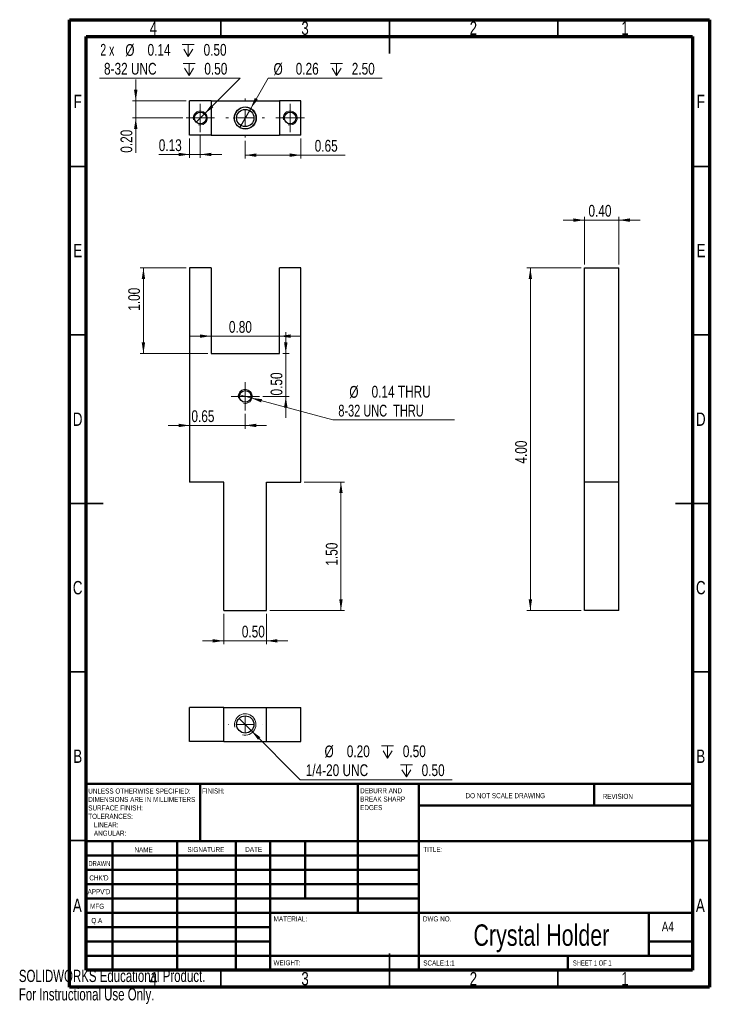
# Model space of a CAD drawing. Header units: inches. Extents: x 0 to 8.1, y 0 to 11.5.
import ezdxf

# ---------------------------------------------------------------- set-up
doc = ezdxf.new("R2010")
doc.units = ezdxf.units.IN
doc.header["$MEASUREMENT"] = 0
doc.styles.add('SLDTEXTSTYLE0', font='TXT', dxfattribs={"width": 0.75})
doc.styles.add('SLDTEXTSTYLE1', font='TXT', dxfattribs={"width": 0.686449})
doc.styles.add('SLDTEXTSTYLE2', font='TXT', dxfattribs={"width": 0.6875})
doc.styles.add('SLDTEXTSTYLE3', font='TXT', dxfattribs={"width": 0.696429})
doc.styles.add('SLDTEXTSTYLE4', font='TXT', dxfattribs={"width": 0.666667})
doc.styles.add('SLDTEXTSTYLE5', font='TXT', dxfattribs={"width": 0.7})
doc.dimstyles.new('SLDDIMSTYLE0', dxfattribs={"dimtxt": 0.137795, "dimasz": 0.13, "dimexe": 0, "dimexo": 0.0625, "dimgap": 0.034449, "dimtad": 1, "dimrnd": 1e-09, "dimzin": 4, "dimdsep": 46, "dimtxsty": 'SLDTEXTSTYLE0', "dimsah": 1, "dimcen": 0.09, "dimadec": 0, "dimazin": 1, "dimtfac": 1, "dimtofl": 0, "dimtmove": 0, "dimatfit": 3, "dimfxl": 1, "dimfrac": 2, "dimtolj": 1, "dimtzin": 12, "dimarcsym": 0})
doc.dimstyles.new('SLDDIMSTYLE1', dxfattribs={"dimtxt": 0.137795, "dimasz": 0.13, "dimexe": 0, "dimexo": 0.0625, "dimgap": 0.034449, "dimtad": 1, "dimrnd": 1e-09, "dimzin": 0, "dimdsep": 46, "dimtxsty": 'SLDTEXTSTYLE0', "dimsah": 1, "dimcen": 0.09, "dimadec": 0, "dimazin": 0, "dimtfac": 1, "dimtmove": 0, "dimatfit": 0, "dimfxl": 1, "dimfrac": 2, "dimtolj": 1, "dimtzin": 12, "dimarcsym": 0})
doc.dimstyles.new('SLDDIMSTYLE2', dxfattribs={"dimtxt": 0.137795, "dimasz": 0.13, "dimexe": 0, "dimexo": 0.0625, "dimgap": 0.034449, "dimtad": 0, "dimtih": 1, "dimtoh": 1, "dimrnd": 1e-09, "dimdsep": 46, "dimtxsty": 'SLDTEXTSTYLE0', "dimblk1": 'NONE', "dimsah": 1, "dimcen": 0, "dimadec": 0, "dimazin": 2, "dimtfac": 1, "dimtmove": 0, "dimatfit": 3, "dimldrblk": 'NONE', "dimfxl": 1, "dimfrac": 2, "dimtolj": 1, "dimtzin": 12, "dimarcsym": 0})
doc.dimstyles.new('SLDDIMSTYLE3', dxfattribs={"dimtxt": 0.137795, "dimasz": 0.13, "dimexe": 0, "dimexo": 0.0625, "dimgap": 0.034449, "dimtad": 1, "dimrnd": 1e-09, "dimdsep": 46, "dimtxsty": 'SLDTEXTSTYLE0', "dimsah": 1, "dimcen": 0.09, "dimadec": 0, "dimazin": 2, "dimtfac": 1, "dimtmove": 0, "dimatfit": 0, "dimfxl": 1, "dimfrac": 2, "dimtolj": 1, "dimtzin": 12, "dimarcsym": 0})
doc.dimstyles.new('SLDDIMSTYLE4', dxfattribs={"dimtxt": 0.137795, "dimasz": 0.13, "dimexe": 0, "dimexo": 0.0625, "dimgap": 0.034449, "dimtad": 0, "dimtih": 1, "dimtoh": 1, "dimrnd": 1e-09, "dimzin": 0, "dimdsep": 46, "dimtxsty": 'SLDTEXTSTYLE0', "dimblk1": 'NONE', "dimsah": 1, "dimcen": 0, "dimadec": 0, "dimazin": 0, "dimtfac": 1, "dimtmove": 0, "dimatfit": 3, "dimldrblk": 'NONE', "dimfxl": 1, "dimfrac": 2, "dimtolj": 1, "dimtzin": 12, "dimarcsym": 0})
doc.dimstyles.new('SLDDIMSTYLE5', dxfattribs={"dimtxt": 0.137795, "dimasz": 0.13, "dimexe": 0, "dimexo": 0.0625, "dimgap": 0.034449, "dimtad": 1, "dimrnd": 1e-09, "dimdsep": 46, "dimtxsty": 'SLDTEXTSTYLE0', "dimsah": 1, "dimcen": 0.09, "dimadec": 0, "dimazin": 2, "dimtfac": 1, "dimtofl": 0, "dimtmove": 0, "dimatfit": 3, "dimfxl": 1, "dimfrac": 2, "dimtolj": 1, "dimtzin": 12, "dimarcsym": 0})

# ---------------------------------------------------------------- blocks, each defined once
blk = doc.blocks.new('SW_NOTE_0')
at = {"color": 0, "linetype": 'Continuous', "lineweight": 0, "attachment_point": 1, "style": 'SLDTEXTSTYLE0'}
for s, insert, char_height in [('UNLESS OTHERWISE SPECIFIED:', (0, 0.076), 0.05906), ('DIMENSIONS ARE IN MILLIMETERS', (0, -0.022), 0.05906), ('TOLERANCES:', (0, -0.219), 0.05906), ('SURFACE FINISH:', (0, -0.121), 0.05906), ('LINEAR:', (0.066, -0.318), 0.0591), ('ANGULAR:', (0.066, -0.416), 0.0591)]:
    blk.add_mtext(s, dxfattribs=dict(at, insert=insert, char_height=char_height))
blk = doc.blocks.new('SW_NOTE_0_1')
at = {"color": 0, "linetype": 'Continuous', "lineweight": 0, "attachment_point": 1, "style": 'SLDTEXTSTYLE0'}
for s, insert, char_height in [('DEBURR AND', (0, 0.076), 0.0591), ('BREAK SHARP', (0, -0.022), 0.05906), ('EDGES', (0, -0.121), 0.0591)]:
    blk.add_mtext(s, dxfattribs=dict(at, insert=insert, char_height=char_height))
blk = doc.blocks.new('_D')
at = {"color": 7, "linetype": 'Continuous', "lineweight": 0}
for p, q in [((1.957, 8.596), (1.416, 8.596)), ((1.456, 8.596), (1.456, 7.596)), ((2.207, 7.596), (1.416, 7.596))]:
    blk.add_line(p, q, dxfattribs=at)
at = {"color": 7, "linetype": 'Continuous', "lineweight": 18}
for points in [[(1.456, 8.596), (1.436, 8.466), (1.476, 8.466)], [(1.456, 7.596), (1.476, 7.726), (1.436, 7.726)]]:
    blk.add_solid(points, dxfattribs=at)
at = {"color": 7, "linetype": 'Continuous', "lineweight": 18, "insert": (1.278, 8.096), "char_height": 0.1378, "attachment_point": 1, "rotation": 90, "style": 'SLDTEXTSTYLE0'}
blk.add_mtext('1.00', dxfattribs=at)
blk = doc.blocks.new('_D_1')
at = {"color": 7, "linetype": 'Continuous', "lineweight": 0}
for p, q in [((2.246, 7.8), (1.996, 7.8)), ((2.246, 7.8), (3.046, 7.8)), ((3.046, 7.8), (3.296, 7.8))]:
    blk.add_line(p, q, dxfattribs=at)
at = {"color": 7, "linetype": 'Continuous', "lineweight": 18}
for points in [[(2.246, 7.8), (2.116, 7.82), (2.116, 7.78)], [(3.046, 7.8), (3.176, 7.78), (3.176, 7.82)]]:
    blk.add_solid(points, dxfattribs=at)
at = {"color": 7, "linetype": 'Continuous', "lineweight": 18, "insert": (2.455, 7.977), "char_height": 0.1378, "attachment_point": 1, "style": 'SLDTEXTSTYLE0'}
blk.add_mtext('0.80', dxfattribs=at)
blk = doc.blocks.new('_D_2')
at = {"color": 7, "linetype": 'Continuous', "lineweight": 0}
for p, q in [((3.335, 6.096), (3.805, 6.096)), ((3.765, 4.596), (3.765, 6.096)), ((2.933, 4.596), (3.805, 4.596))]:
    blk.add_line(p, q, dxfattribs=at)
at = {"color": 7, "linetype": 'Continuous', "lineweight": 18}
for points in [[(3.765, 6.096), (3.745, 5.966), (3.785, 5.966)], [(3.765, 4.596), (3.785, 4.726), (3.745, 4.726)]]:
    blk.add_solid(points, dxfattribs=at)
at = {"color": 7, "linetype": 'Continuous', "lineweight": 18, "insert": (3.588, 5.119), "char_height": 0.1378, "attachment_point": 1, "rotation": 90, "style": 'SLDTEXTSTYLE0'}
blk.add_mtext('1.50', dxfattribs=at)
blk = doc.blocks.new('_D_3')
at = {"color": 7, "linetype": 'Continuous', "lineweight": 0}
for p, q in [((2.396, 4.557), (2.396, 4.201)), ((2.893, 4.557), (2.893, 4.201)), ((2.396, 4.241), (2.146, 4.241)), ((2.396, 4.241), (2.893, 4.241)), ((2.893, 4.241), (3.143, 4.241))]:
    blk.add_line(p, q, dxfattribs=at)
at = {"color": 7, "linetype": 'Continuous', "lineweight": 18}
for points in [[(2.396, 4.241), (2.266, 4.261), (2.266, 4.221)], [(2.893, 4.241), (3.023, 4.221), (3.023, 4.261)]]:
    blk.add_solid(points, dxfattribs=at)
at = {"color": 7, "linetype": 'Continuous', "lineweight": 18, "insert": (2.606, 4.418), "char_height": 0.1378, "attachment_point": 1, "style": 'SLDTEXTSTYLE0'}
blk.add_mtext('0.50', dxfattribs=at)
blk = doc.blocks.new('_D_4')
at = {"color": 7, "linetype": 'Continuous', "lineweight": 0}
for p, q in [((2.58, 7.114), (2.712, 7.079)), ((2.712, 7.079), (3.671, 6.822)), ((3.671, 6.822), (5.094, 6.822))]:
    blk.add_line(p, q, dxfattribs=at)
at = {"color": 7, "linetype": 'Continuous', "lineweight": 18}
blk.add_solid([(2.712, 7.079), (2.832, 7.026), (2.842, 7.064)], dxfattribs=at)
at = {"color": 7, "linetype": 'Continuous', "lineweight": 18, "char_height": 0.1378, "attachment_point": 1}
for s, insert, style in [('%%c', (3.863, 7.218), 'SLDTEXTSTYLE0'), ('0.14 THRU', (4.123, 7.22), 'SLDTEXTSTYLE0'), ('8-32 UNC  THRU', (3.734, 6.999), 'SLDTEXTSTYLE3')]:
    blk.add_mtext(s, dxfattribs=dict(at, insert=insert, style=style))
blk = doc.blocks.new('_None')
blk = doc.blocks.new('_D_5')
at = {"color": 7, "linetype": 'Continuous', "lineweight": 0}
for p, q in [((2.646, 6.891), (2.646, 6.717)), ((1.996, 6.757), (1.746, 6.757)), ((2.646, 6.757), (1.996, 6.757)), ((2.646, 6.757), (2.896, 6.757))]:
    blk.add_line(p, q, dxfattribs=at)
at = {"color": 7, "linetype": 'Continuous', "lineweight": 18}
for points in [[(1.996, 6.757), (1.866, 6.777), (1.866, 6.737)], [(2.646, 6.757), (2.776, 6.737), (2.776, 6.777)]]:
    blk.add_solid(points, dxfattribs=at)
at = {"color": 7, "linetype": 'Continuous', "lineweight": 18, "insert": (2.017, 6.934), "char_height": 0.1378, "attachment_point": 1, "style": 'SLDTEXTSTYLE0'}
blk.add_mtext('0.65', dxfattribs=at)
blk = doc.blocks.new('_D_6')
at = {"color": 7, "linetype": 'Continuous', "lineweight": 0}
for p, q in [((3.12, 7.596), (3.12, 7.846)), ((3.085, 7.596), (3.159, 7.596)), ((3.12, 7.096), (3.12, 7.596)), ((2.852, 7.096), (3.159, 7.096)), ((3.12, 7.096), (3.12, 6.846))]:
    blk.add_line(p, q, dxfattribs=at)
at = {"color": 7, "linetype": 'Continuous', "lineweight": 18}
for points in [[(3.12, 7.596), (3.14, 7.726), (3.1, 7.726)], [(3.12, 7.096), (3.1, 6.966), (3.14, 6.966)]]:
    blk.add_solid(points, dxfattribs=at)
at = {"color": 7, "linetype": 'Continuous', "lineweight": 18, "insert": (2.942, 7.107), "char_height": 0.1378, "attachment_point": 1, "rotation": 90, "style": 'SLDTEXTSTYLE0'}
blk.add_mtext('0.50', dxfattribs=at)
blk = doc.blocks.new('SW_CENTERMARKSYMBOL_0')
at = {"color": 0, "linetype": 'Continuous', "lineweight": 18}
for p, q in [((0, 0.098), (0, 0.166)), ((-0.098, 0), (-0.166, 0)), ((0, 0), (-0.098, 0)), ((0, 0), (0, 0.098)), ((0, 0), (0, -0.098)), ((0, 0), (0.098, 0)), ((0.098, 0), (0.166, 0)), ((0, -0.098), (0, -0.166))]:
    blk.add_line(p, q, dxfattribs=at)
blk = doc.blocks.new('_D_7')
at = {"color": 7, "linetype": 'Continuous', "lineweight": 0}
for p, q in [((6.573, 8.596), (5.939, 8.596)), ((5.979, 4.596), (5.979, 8.596)), ((6.573, 4.596), (5.939, 4.596))]:
    blk.add_line(p, q, dxfattribs=at)
at = {"color": 7, "linetype": 'Continuous', "lineweight": 18}
for points in [[(5.979, 8.596), (5.959, 8.466), (5.999, 8.466)], [(5.979, 4.596), (5.999, 4.726), (5.959, 4.726)]]:
    blk.add_solid(points, dxfattribs=at)
at = {"color": 7, "linetype": 'Continuous', "lineweight": 18, "insert": (5.801, 6.311), "char_height": 0.1378, "attachment_point": 1, "rotation": 90, "style": 'SLDTEXTSTYLE0'}
blk.add_mtext('4.00', dxfattribs=at)
blk = doc.blocks.new('_D_8')
at = {"color": 7, "linetype": 'Continuous', "lineweight": 0}
for p, q in [((6.612, 9.155), (6.362, 9.155)), ((6.612, 8.636), (6.612, 9.195)), ((6.612, 9.155), (7.012, 9.155)), ((7.012, 8.636), (7.012, 9.195)), ((7.012, 9.155), (7.262, 9.155))]:
    blk.add_line(p, q, dxfattribs=at)
at = {"color": 7, "linetype": 'Continuous', "lineweight": 18}
for points in [[(6.612, 9.155), (6.482, 9.175), (6.482, 9.135)], [(7.012, 9.155), (7.142, 9.135), (7.142, 9.175)]]:
    blk.add_solid(points, dxfattribs=at)
at = {"color": 7, "linetype": 'Continuous', "lineweight": 18, "insert": (6.658, 9.333), "char_height": 0.1378, "attachment_point": 1, "style": 'SLDTEXTSTYLE0'}
blk.add_mtext('0.40', dxfattribs=at)
blk = doc.blocks.new('SW_SYMBOL_HOLE_DEPTH')
at = {"color": 0, "linetype": 'Continuous', "lineweight": 18}
for p, q in [((0, 34.4), (31.5, 34.4)), ((15.7, 34.4), (15.7, 3)), ((3.9, 21.9), (15.7, 3)), ((27.6, 21.9), (15.7, 3))]:
    blk.add_line(p, q, dxfattribs=at)
blk = doc.blocks.new('_D_9')
at = {"color": 7, "linetype": 'Continuous', "lineweight": 0}
for p, q in [((2.575, 3.335), (2.717, 3.192)), ((2.717, 3.192), (3.29, 2.619)), ((3.29, 2.619), (5.064, 2.619))]:
    blk.add_line(p, q, dxfattribs=at)
at = {"color": 7, "linetype": 'Continuous', "lineweight": 18}
blk.add_solid([(2.717, 3.192), (2.795, 3.086), (2.823, 3.115)], dxfattribs=at)
at = {"color": 7, "linetype": 'Continuous', "lineweight": 18, "xscale": 0.0044707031, "yscale": 0.0044707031, "zscale": 0.0044707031}
for p in [(4.239, 2.859), (4.46, 2.638)]:
    blk.add_blockref('SW_SYMBOL_HOLE_DEPTH', p, dxfattribs=at)
at = {"color": 7, "linetype": 'Continuous', "lineweight": 18, "char_height": 0.1378, "attachment_point": 1, "style": 'SLDTEXTSTYLE0'}
for s, insert in [('%%c', (3.573, 3.018)), ('0.20', (3.833, 3.02)), ('0.50', (4.488, 3.02)), ('1/4-20 UNC', (3.353, 2.799)), ('0.50', (4.708, 2.799))]:
    blk.add_mtext(s, dxfattribs=dict(at, insert=insert))
blk = doc.blocks.new('SW_CENTERMARKSYMBOL_1')
at = {"color": 0, "linetype": 'Continuous', "lineweight": 18}
for p, q in [((0, 0.197), (0, 0.199)), ((-0.197, 0), (-0.199, 0)), ((0, 0), (-0.098, 0)), ((0, 0), (0, 0.098)), ((0, 0), (0, -0.098)), ((0, 0), (0.098, 0)), ((0.197, 0), (0.199, 0)), ((0, -0.197), (0, -0.199))]:
    blk.add_line(p, q, dxfattribs=at)
blk = doc.blocks.new('_D_10')
at = {"color": 7, "linetype": 'Continuous', "lineweight": 0}
for p, q in [((2.586, 10.812), (0.943, 10.812)), ((2.169, 10.396), (2.586, 10.812)), ((2.073, 10.3), (2.169, 10.396))]:
    blk.add_line(p, q, dxfattribs=at)
at = {"color": 7, "linetype": 'Continuous', "lineweight": 18}
blk.add_solid([(2.169, 10.396), (2.275, 10.474), (2.247, 10.502)], dxfattribs=at)
at = {"color": 7, "linetype": 'Continuous', "lineweight": 18, "xscale": 0.0044707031, "yscale": 0.0044707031, "zscale": 0.0044707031}
for p in [(1.91, 11.052), (1.919, 10.832)]:
    blk.add_blockref('SW_SYMBOL_HOLE_DEPTH', p, dxfattribs=at)
at = {"color": 7, "linetype": 'Continuous', "lineweight": 18, "char_height": 0.1378, "attachment_point": 1}
for s, insert, style in [('2 x', (0.952, 11.213), 'SLDTEXTSTYLE4'), ('%%c', (1.244, 11.211), 'SLDTEXTSTYLE0'), ('0.14', (1.504, 11.213), 'SLDTEXTSTYLE0'), ('0.50', (2.159, 11.213), 'SLDTEXTSTYLE0'), ('8-32 UNC', (0.995, 10.992), 'SLDTEXTSTYLE0'), ('0.50', (2.168, 10.992), 'SLDTEXTSTYLE0')]:
    blk.add_mtext(s, dxfattribs=dict(at, insert=insert, style=style))
blk = doc.blocks.new('_D_11')
at = {"color": 7, "linetype": 'Continuous', "lineweight": 0}
for p, q in [((2.71, 10.459), (2.914, 10.812)), ((2.914, 10.812), (4.247, 10.812)), ((2.582, 10.236), (2.71, 10.459))]:
    blk.add_line(p, q, dxfattribs=at)
at = {"color": 7, "linetype": 'Continuous', "lineweight": 18}
blk.add_solid([(2.71, 10.459), (2.793, 10.562), (2.758, 10.582)], dxfattribs=at)
at = {"color": 7, "linetype": 'Continuous', "lineweight": 18, "xscale": 0.0044707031, "yscale": 0.0044707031, "zscale": 0.0044707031}
blk.add_blockref('SW_SYMBOL_HOLE_DEPTH', (3.643, 10.832), dxfattribs=at)
at = {"color": 7, "linetype": 'Continuous', "lineweight": 18, "char_height": 0.1378, "attachment_point": 1, "style": 'SLDTEXTSTYLE0'}
for s, insert in [('%%c', (2.977, 10.99)), ('0.26', (3.236, 10.992)), ('2.50', (3.891, 10.992))]:
    blk.add_mtext(s, dxfattribs=dict(at, insert=insert))
blk = doc.blocks.new('_D_12')
at = {"color": 7, "linetype": 'Continuous', "lineweight": 0}
for p, q in [((1.366, 10.548), (1.366, 10.798)), ((1.957, 10.548), (1.327, 10.548)), ((1.366, 10.348), (1.366, 10.548)), ((1.915, 10.348), (1.327, 10.348)), ((1.366, 10.348), (1.366, 9.942))]:
    blk.add_line(p, q, dxfattribs=at)
at = {"color": 7, "linetype": 'Continuous', "lineweight": 18}
for points in [[(1.366, 10.548), (1.386, 10.678), (1.346, 10.678)], [(1.366, 10.348), (1.346, 10.218), (1.386, 10.218)]]:
    blk.add_solid(points, dxfattribs=at)
at = {"color": 7, "linetype": 'Continuous', "lineweight": 18, "insert": (1.188, 9.942), "char_height": 0.1378, "attachment_point": 1, "rotation": 90, "style": 'SLDTEXTSTYLE0'}
blk.add_mtext('0.20', dxfattribs=at)
blk = doc.blocks.new('_D_13')
at = {"color": 7, "linetype": 'Continuous', "lineweight": 0}
for p, q in [((2.121, 10.142), (2.121, 9.882)), ((1.996, 10.108), (1.996, 9.882)), ((1.996, 9.922), (1.635, 9.922)), ((2.121, 9.922), (1.996, 9.922)), ((2.121, 9.922), (2.371, 9.922))]:
    blk.add_line(p, q, dxfattribs=at)
at = {"color": 7, "linetype": 'Continuous', "lineweight": 18}
for points in [[(1.996, 9.922), (1.866, 9.942), (1.866, 9.902)], [(2.121, 9.922), (2.251, 9.902), (2.251, 9.942)]]:
    blk.add_solid(points, dxfattribs=at)
at = {"color": 7, "linetype": 'Continuous', "lineweight": 18, "insert": (1.635, 10.099), "char_height": 0.1378, "attachment_point": 1, "style": 'SLDTEXTSTYLE0'}
blk.add_mtext('0.13', dxfattribs=at)
blk = doc.blocks.new('_D_14')
at = {"color": 7, "linetype": 'Continuous', "lineweight": 0}
for p, q in [((2.646, 10.081), (2.646, 9.875)), ((3.296, 10.108), (3.296, 9.875)), ((2.646, 9.914), (3.296, 9.914)), ((3.296, 9.914), (3.814, 9.914))]:
    blk.add_line(p, q, dxfattribs=at)
at = {"color": 7, "linetype": 'Continuous', "lineweight": 18}
for points in [[(2.646, 9.914), (2.776, 9.894), (2.776, 9.934)], [(3.296, 9.914), (3.166, 9.934), (3.166, 9.894)]]:
    blk.add_solid(points, dxfattribs=at)
at = {"color": 7, "linetype": 'Continuous', "lineweight": 18, "insert": (3.458, 10.092), "char_height": 0.1378, "attachment_point": 1, "style": 'SLDTEXTSTYLE0'}
blk.add_mtext('0.65', dxfattribs=at)
blk = doc.blocks.new('SW_CENTERMARKSYMBOL_2')
at = {"color": 0, "linetype": 'Continuous', "lineweight": 18}
for p, q in [((0, 0.197), (0, 0.227)), ((-0.197, 0), (-0.227, 0)), ((0, 0), (-0.098, 0)), ((0, 0), (0, 0.098)), ((0, 0), (0, -0.098)), ((0, 0), (0.098, 0)), ((0.197, 0), (0.227, 0)), ((0, -0.197), (0, -0.227))]:
    blk.add_line(p, q, dxfattribs=at)
blk = doc.blocks.new('SW_CENTERMARKSYMBOL_3')
at = {"color": 0, "linetype": 'Continuous', "lineweight": 18}
for p, q in [((0, 0.098), (0, 0.166)), ((-0.098, 0), (-0.166, 0)), ((0, 0), (-0.098, 0)), ((0, 0), (0, 0.098)), ((0, 0), (0, -0.098)), ((0, 0), (0.098, 0)), ((0.098, 0), (0.166, 0)), ((0, -0.098), (0, -0.166))]:
    blk.add_line(p, q, dxfattribs=at)
blk = doc.blocks.new('SW_CENTERMARKSYMBOL_4')
at = {"color": 0, "linetype": 'Continuous', "lineweight": 18}
for p, q in [((0, 0.098), (0, 0.166)), ((-0.098, 0), (-0.166, 0)), ((0, 0), (-0.098, 0)), ((0, 0), (0, 0.098)), ((0, 0), (0, -0.098)), ((0, 0), (0.098, 0)), ((0.098, 0), (0.166, 0)), ((0, -0.098), (0, -0.166))]:
    blk.add_line(p, q, dxfattribs=at)

msp = doc.modelspace()

# ---------------------------------------------------------------- linework, layer by layer
at = {"color": 7, "linetype": 'Continuous', "lineweight": 70}
for p, q in [((0.591, 0.197), (0.591, 11.496)), ((0.591, 11.496), (8.071, 11.496)), ((8.071, 11.496), (8.071, 0.197)), ((0.787, 0.394), (0.787, 11.299)), ((0.787, 11.299), (7.874, 11.299)), ((7.874, 11.299), (7.874, 0.394)), ((7.874, 0.394), (0.787, 0.394)), ((8.071, 0.197), (0.591, 0.197))]:
    msp.add_line(p, q, dxfattribs=at)
at = {"color": 7, "linetype": 'Continuous', "lineweight": 35}
for p, q in [((2.362, 11.299), (2.362, 11.496)), ((4.331, 11.496), (4.331, 11.102)), ((4.331, 11.299), (4.331, 11.496)), ((6.299, 11.299), (6.299, 11.496)), ((0.787, 9.783), (0.591, 9.783)), ((7.874, 9.783), (8.071, 9.783)), ((0.787, 7.815), (0.591, 7.815)), ((7.874, 7.815), (8.071, 7.815)), ((0.591, 5.846), (0.984, 5.846)), ((0.787, 5.846), (0.591, 5.846)), ((8.071, 5.846), (7.677, 5.846)), ((7.874, 5.846), (8.071, 5.846)), ((0.787, 3.878), (0.591, 3.878)), ((7.874, 3.878), (8.071, 3.878)), ((0.787, 1.909), (0.591, 1.909)), ((7.874, 1.909), (8.071, 1.909)), ((4.331, 0.197), (4.331, 0.591)), ((2.362, 0.394), (2.362, 0.197)), ((4.331, 0.394), (4.331, 0.197)), ((6.299, 0.394), (6.299, 0.197))]:
    msp.add_line(p, q, dxfattribs=at)
at = {"color": 7, "linetype": 'Continuous', "lineweight": 25}
for p, q in [((1.996, 10.148), (1.996, 10.548)), ((2.246, 10.548), (1.996, 10.548)), ((2.246, 10.548), (2.246, 10.148)), ((2.246, 10.548), (3.046, 10.548)), ((3.296, 10.548), (3.046, 10.548)), ((3.046, 10.548), (3.046, 10.148)), ((3.296, 10.148), (3.296, 10.548)), ((2.246, 10.148), (1.996, 10.148)), ((2.246, 10.148), (3.046, 10.148)), ((3.296, 10.148), (3.046, 10.148)), ((1.996, 8.596), (1.996, 6.096)), ((2.246, 8.596), (1.996, 8.596)), ((2.246, 8.596), (2.246, 7.596)), ((3.046, 7.596), (3.046, 8.596)), ((3.296, 8.596), (3.046, 8.596)), ((3.296, 6.096), (3.296, 8.596)), ((6.612, 6.096), (6.612, 8.596)), ((6.612, 8.596), (7.012, 8.596)), ((7.012, 6.096), (7.012, 8.596)), ((2.246, 7.596), (3.046, 7.596)), ((2.396, 6.096), (1.996, 6.096)), ((2.396, 4.596), (2.396, 6.096)), ((2.893, 6.096), (3.296, 6.096)), ((2.893, 4.596), (2.893, 6.096)), ((7.012, 6.096), (6.612, 6.096)), ((6.612, 4.596), (6.612, 6.096)), ((7.012, 4.596), (7.012, 6.096)), ((2.396, 4.596), (2.893, 4.596)), ((7.012, 4.596), (6.612, 4.596)), ((1.996, 3.064), (1.996, 3.464)), ((2.396, 3.464), (1.996, 3.464)), ((2.396, 3.064), (2.396, 3.464)), ((2.396, 3.464), (2.893, 3.464)), ((2.893, 3.064), (2.893, 3.464)), ((2.893, 3.464), (3.296, 3.464)), ((3.296, 3.064), (3.296, 3.464)), ((2.396, 3.064), (1.996, 3.064)), ((2.396, 3.064), (2.893, 3.064)), ((2.893, 3.064), (3.296, 3.064))]:
    msp.add_line(p, q, dxfattribs=at)
at = {"color": 7, "linetype": 'Continuous', "lineweight": 50}
for p, q in [((0.787, 2.569), (7.874, 2.569)), ((0.787, 2.569), (0.787, 0.394)), ((2.118, 1.9), (2.118, 2.569)), ((3.961, 2.569), (3.961, 1.063)), ((4.677, 2.569), (4.677, 0.394)), ((6.724, 2.318), (6.724, 2.569)), ((7.874, 2.318), (4.677, 2.318)), ((7.874, 1.9), (0.787, 1.9)), ((1.094, 1.9), (1.094, 0.394)), ((1.85, 1.9), (1.85, 0.394)), ((2.535, 1.9), (2.535, 0.394)), ((2.937, 0.394), (2.937, 1.9)), ((3.346, 1.23), (3.346, 1.9)), ((4.677, 1.732), (0.787, 1.732)), ((4.677, 1.565), (0.787, 1.565)), ((4.677, 1.398), (0.787, 1.398)), ((4.677, 1.23), (0.787, 1.23)), ((2.937, 1.063), (0.787, 1.063)), ((2.937, 1.063), (7.874, 1.063)), ((7.362, 0.561), (7.362, 1.063)), ((2.937, 0.896), (0.787, 0.896)), ((2.937, 0.728), (0.787, 0.728)), ((7.874, 0.728), (7.362, 0.728)), ((0.787, 0.561), (7.874, 0.561)), ((6.417, 0.394), (6.417, 0.561))]:
    msp.add_line(p, q, dxfattribs=at)
at = {"color": 7, "linetype": 'Continuous', "lineweight": 25}
for centre, radius in [((2.646, 10.348), 0.129), ((2.121, 10.348), 0.068), ((2.646, 10.348), 0.101), ((3.171, 10.348), 0.068), ((2.646, 7.096), 0.068), ((2.646, 3.264), 0.101)]:
    msp.add_circle(centre, radius, dxfattribs=at)
at = {"color": 7, "linetype": 'Continuous', "lineweight": 18}
for centre, radius in [((2.646, 10.348), 0.125), ((2.121, 10.348), 0.082), ((3.171, 10.348), 0.082), ((2.646, 7.096), 0.082), ((2.646, 3.264), 0.125)]:
    msp.add_arc(centre, radius, 255, 195, dxfattribs=at)

# ---------------------------------------------------------------- block references
at = {"color": 7, "linetype": 'Continuous', "lineweight": 0}
for name, p in [('SW_CENTERMARKSYMBOL_4', (2.121, 10.348)), ('SW_CENTERMARKSYMBOL_2', (2.646, 10.348)), ('SW_CENTERMARKSYMBOL_3', (3.171, 10.348)), ('SW_CENTERMARKSYMBOL_0', (2.646, 7.096)), ('SW_CENTERMARKSYMBOL_1', (2.646, 3.264)), ('SW_NOTE_0', (0.811, 2.44)), ('SW_NOTE_0_1', (3.989, 2.444))]:
    msp.add_blockref(name, p, dxfattribs=at)

# ---------------------------------------------------------------- texts
for s, insert, char_height, attachment_point, style in [('4', (1.573, 11.475), 0.156, 2, 'SLDTEXTSTYLE0'), ('3', (3.345, 11.475), 0.156, 2, 'SLDTEXTSTYLE0'), ('2', (5.313, 11.475), 0.156, 2, 'SLDTEXTSTYLE0'), ('1', (7.085, 11.475), 0.156, 2, 'SLDTEXTSTYLE0'), ('F', (0.687, 10.619), 0.156, 2, 'SLDTEXTSTYLE0'), ('F', (7.971, 10.619), 0.156, 2, 'SLDTEXTSTYLE0'), ('E', (0.689, 8.877), 0.156, 2, 'SLDTEXTSTYLE0'), ('E', (7.973, 8.877), 0.156, 2, 'SLDTEXTSTYLE0'), ('D', (0.687, 6.908), 0.156, 2, 'SLDTEXTSTYLE0'), ('D', (7.971, 6.908), 0.156, 2, 'SLDTEXTSTYLE0'), ('C', (0.687, 4.94), 0.156, 2, 'SLDTEXTSTYLE0'), ('C', (7.971, 4.94), 0.156, 2, 'SLDTEXTSTYLE0'), ('B', (0.688, 2.971), 0.156, 2, 'SLDTEXTSTYLE0'), ('B', (7.971, 2.971), 0.156, 2, 'SLDTEXTSTYLE0'), ('FINISH:', (2.141, 2.517), 0.0591, 1, 'SLDTEXTSTYLE0'), ('DO NOT SCALE DRAWING', (5.221, 2.462), 0.05906, 1, 'SLDTEXTSTYLE0'), ('REVISION', (6.824, 2.454), 0.0591, 1, 'SLDTEXTSTYLE0'), ('NAME', (1.351, 1.831), 0.0591, 1, 'SLDTEXTSTYLE0'), ('SIGNATURE', (1.97, 1.833), 0.0591, 1, 'SLDTEXTSTYLE0'), ('DATE', (2.646, 1.834), 0.0591, 1, 'SLDTEXTSTYLE0'), ('TITLE:', (4.728, 1.834), 0.0591, 1, 'SLDTEXTSTYLE0'), ('DRAWN', (0.813, 1.669), 0.0591, 1, 'SLDTEXTSTYLE1'), ("CHK'D", (0.824, 1.502), 0.0591, 1, 'SLDTEXTSTYLE0'), ("APPV'D", (0.803, 1.341), 0.0591, 1, 'SLDTEXTSTYLE0'), ('A', (0.683, 1.229), 0.156, 2, 'SLDTEXTSTYLE0'), ('MFG', (0.832, 1.17), 0.0591, 1, 'SLDTEXTSTYLE0'), ('A', (7.966, 1.229), 0.156, 2, 'SLDTEXTSTYLE0'), ('Q.A', (0.847, 1.004), 0.0591, 1, 'SLDTEXTSTYLE0'), ('MATERIAL:', (2.978, 1.023), 0.0591, 1, 'SLDTEXTSTYLE0'), ('DWG NO.', (4.723, 1.023), 0.0591, 1, 'SLDTEXTSTYLE0'), ('Crystal Holder', (6.108, 0.929), 0.25, 2, 'SLDTEXTSTYLE0'), ('A4', (7.515, 0.961), 0.1146, 1, 'SLDTEXTSTYLE0'), ('WEIGHT:', (2.977, 0.51), 0.059, 1, 'SLDTEXTSTYLE0'), ('SCALE:1:1', (4.727, 0.508), 0.0591, 1, 'SLDTEXTSTYLE0'), ('SHEET 1 OF 1', (6.476, 0.508), 0.05906, 1, 'SLDTEXTSTYLE2'), ('4', (1.573, 0.373), 0.156, 2, 'SLDTEXTSTYLE0'), ('3', (3.345, 0.373), 0.156, 2, 'SLDTEXTSTYLE0'), ('2', (5.313, 0.373), 0.156, 2, 'SLDTEXTSTYLE0'), ('1', (7.085, 0.373), 0.156, 2, 'SLDTEXTSTYLE0')]:
    msp.add_mtext(s, dxfattribs=dict(at, insert=insert, char_height=char_height, attachment_point=attachment_point, style=style))
at = {"color": 7, "linetype": 'Continuous', "char_height": 0.14303, "attachment_point": 1, "style": 'SLDTEXTSTYLE5'}
for s, insert in [('SOLIDWORKS Educational Product.', (0, 0.399)), ('For Instructional Use Only.', (0, 0.184))]:
    msp.add_mtext(s, dxfattribs=dict(at, insert=insert))

# ---------------------------------------------------------------- dimensions: what is measured, and where the dimension line sits
at = {"color": 7, "linetype": 'Continuous', "lineweight": 18}
for p1, p2, text, dimstyle, picture, middle in [((2.073, 10.3), (2.169, 10.396), '2 x <> {\\fGDT;x} 0.50\\P8-32 UNC  {\\fGDT;x} 0.50\\P', 'SLDDIMSTYLE2', '_D_10', (1.733, 11.033)), ((2.582, 10.236), (2.71, 10.459), '<> {\\fGDT;x} 2.50\\P', 'SLDDIMSTYLE2', '_D_11', (3.612, 10.923)), ((2.58, 7.114), (2.712, 7.079), '<> THRU\\P8-32 UNC  THRU\\P', 'SLDDIMSTYLE2', '_D_4', (4.414, 7.041)), ((2.575, 3.335), (2.717, 3.192), '<> {\\fGDT;x} 0.50\\P1/4-20 UNC  {\\fGDT;x} 0.50\\P', 'SLDDIMSTYLE4', '_D_9', (4.209, 2.84))]:
    dim = msp.add_diameter_dim_2p(p1=p1, p2=p2, text=text, dimstyle=dimstyle, dxfattribs=at)
    dim.commit()
    dim.dimension.update_dxf_attribs({"geometry": picture, "text_midpoint": middle, "dimtype": 163})
for base, p1, p2, dimstyle, picture, middle in [((1.366, 10.548), (1.955, 10.348), (1.996, 10.548), 'SLDDIMSTYLE1', '_D_12', (1.366, 10.12)), ((1.456, 7.596), (1.996, 8.596), (2.246, 7.596), 'SLDDIMSTYLE0', '_D', (1.456, 8.275)), ((5.979, 8.596), (6.612, 4.596), (6.612, 8.596), 'SLDDIMSTYLE0', '_D_7', (5.979, 6.489)), ((3.12, 7.596), (2.812, 7.096), (3.046, 7.596), 'SLDDIMSTYLE1', '_D_6', (3.12, 7.285)), ((3.765, 6.096), (2.893, 4.596), (3.296, 6.096), 'SLDDIMSTYLE0', '_D_2', (3.765, 5.298))]:
    dim = msp.add_linear_dim(base=base, p1=p1, p2=p2, angle=90, dimstyle=dimstyle, dxfattribs=at)
    dim.commit()
    dim.dimension.update_dxf_attribs({"geometry": picture, "text_midpoint": middle, "dimtype": 160})
for base, p1, p2, dimstyle, picture, middle in [((1.995987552, 9.921684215), (2.120987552, 10.181288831), (1.995987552, 10.147714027), 'SLDDIMSTYLE3', '_D_13', (1.812866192, 9.921684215)), ((3.296, 9.914), (2.646, 10.121), (3.296, 10.148), 'SLDDIMSTYLE5', '_D_14', (3.636, 9.914)), ((7.012, 9.155), (6.612, 8.596), (7.012, 8.596), 'SLDDIMSTYLE1', '_D_8', (6.836, 9.155)), ((3.046, 7.8), (2.246, 7.596), (3.046, 7.596), 'SLDDIMSTYLE1', '_D_1', (2.633, 7.8)), ((1.996, 6.757), (2.646, 6.93), (1.996, 6.096), 'SLDDIMSTYLE3', '_D_5', (2.195, 6.757)), ((2.893, 4.241), (2.396, 4.596), (2.893, 4.596), 'SLDDIMSTYLE1', '_D_3', (2.784, 4.241))]:
    dim = msp.add_linear_dim(base=base, p1=p1, p2=p2, dimstyle=dimstyle, dxfattribs=at)
    dim.commit()
    dim.dimension.update_dxf_attribs({"geometry": picture, "text_midpoint": middle, "dimtype": 160})

doc.saveas('drawing.dxf')
